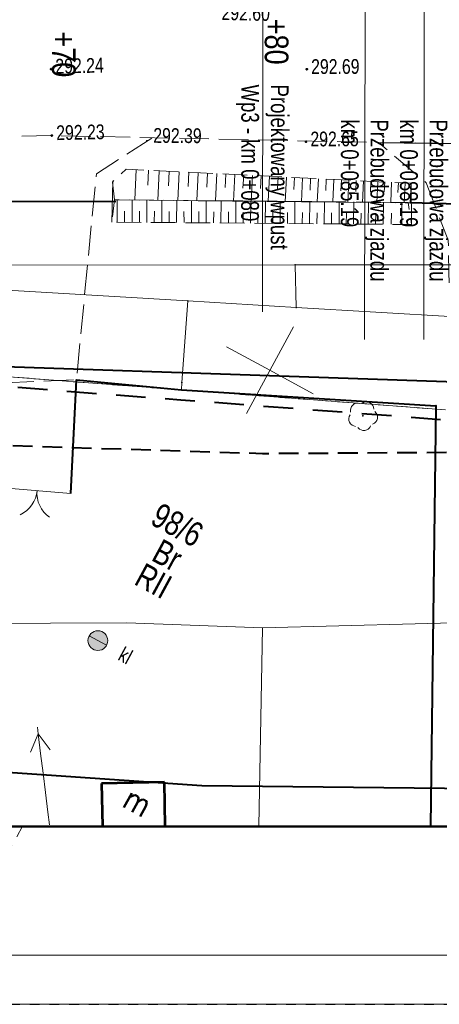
# Model space of a CAD drawing. Header units: metres. Extents: x 7437495 to 7437812, y 5556446 to 5556827.
# Tile 10 of 38: x 7437616 to 7437638, y 5556617 to 5556667. Entities that reach past the tile are written whole.
import ezdxf
from ezdxf.enums import TextEntityAlignment as Align

# ---------------------------------------------------------------- set-up
doc = ezdxf.new("R2010")
doc.units = ezdxf.units.M
doc.header["$MEASUREMENT"] = 0
for name, pattern in [('BUBZ01-500', [1.75, 1.25, -0.5]), ('EGBO02-500', [2.5, 1.5, -1]), ('EGBU01-500', [1, 0.5, -0.5]), ('KTCR02-500', [1.5, 1, -0.5]), ('KTJZ01-500', [2, 1.5, -0.5]), ('PTRW01_01-500', [1, 0.5, -0.5])]:
    doc.linetypes.add(name, pattern=pattern)
doc.layers.get('0').update_dxf_attribs({"color": 250, "lineweight": 5})
for name, color, linetype, lineweight in [('203-Punkt załamania granicy działki nie stabilizowany', 7, 'Continuous', 5), ('_arkusz', 7, 'Continuous', 13), ('brama (linia) - symbol', 7, 'Continuous', 5), ('BUBZ01', 250, 'Continuous', 5), ('BUIB02_01', 250, 'Continuous', 5), ('BUIB05_01', 250, 'Continuous', 5), ('D_kilometraz', 7, 'Continuous', 13), ('D_opisy', 7, 'Continuous', 13), ('EGBB01', 250, 'Continuous', 5), ('EGBD03', 250, 'Continuous', 5), ('EGBK02', 250, 'Continuous', 5), ('EGBO02', 250, 'Continuous', 5), ('EGBP04_03', 250, 'Continuous', 5), ('EGBU01', 250, 'Continuous', 5), ('KTJZ01', 250, 'Continuous', 5), ('KTKR01', 250, 'Continuous', 5), ('KTOK02', 250, 'Continuous', 5), ('KTOK05_01', 250, 'Continuous', 5), ('MPZP', 250, 'Continuous', 5), ('OBOP02_01', 250, 'Continuous', 5), ('przewód elektroenergetyczny niskiego napięcia (linia) - symbol', 7, 'Continuous', 5), ('punkt wysokościowy sztuczny', 7, 'Continuous', 5), ('RTPW01', 250, 'Continuous', 5), ('RTPW02', 250, 'Continuous', 5), ('rzedne dla projektanta', 250, 'Continuous', 5), ('SUPG_01', 250, 'Continuous', 5), ('SUUS07', 250, 'Continuous', 5), ('Warstwa 1', 250, 'Continuous', 5), ('Warstwa 2', 250, 'Continuous', 5), ('Warstwa 3', 250, 'Continuous', 5)]:
    doc.layers.add(name, color=color, linetype=linetype, lineweight=lineweight)
doc.styles.get("Standard").update_dxf_attribs({"font": 'txt.shx', "width": 0.75})
doc.styles.add('Style-Arial Narrow', font='ARIALN.TTF')
doc.linetypes.add('KTOK05_01-500', pattern='A,3.75,[13,dgnlstyle-rozp_2015.shx,S=0.002778,R=0,X=0,Y=0],3.75', length=7.5)

# ---------------------------------------------------------------- blocks, each defined once
blk = doc.blocks.new('PE04')
at = {"color": 0, "linetype": 'Continuous', "lineweight": 13, "ltscale": 10}
for p, q in [((46.5, 0), (37.84, 5)), ((6.5, 0), (0, 0)), ((6.5, 0), (16.5, 0)), ((16.5, 0), (26.5, 0)), ((26.5, 0), (36.5, 0)), ((36.5, 0), (46.5, 0)), ((46.5, 0), (37.84, -5)), ((46.5, 0), (50, 0))]:
    blk.add_line(p, q, dxfattribs=at)
blk = doc.blocks.new('OK02')
at = {"layer": 'brama (linia) - symbol', "color": 0, "linetype": 'Continuous', "lineweight": 13, "ltscale": 10}
for centre, start, end in [((-15, 0), 0, 60), ((15, 0), 120, 180)]:
    blk.add_arc(centre, 15, start, end, dxfattribs=at)
blk = doc.blocks.new('203')
at = {"layer": '203-Punkt załamania granicy działki nie stabilizowany', "linetype": 'Continuous', "lineweight": 13}
h = blk.add_hatch(color=96, dxfattribs=at)
edge = h.paths.add_edge_path()
edge.add_arc((0, 0), 0.45, 0, 360)
blk = doc.blocks.new('PW02')
at = {"layer": 'punkt wysokościowy sztuczny', "linetype": 'Continuous', "lineweight": 13}
h = blk.add_hatch(color=0, dxfattribs=at)
edge = h.paths.add_edge_path()
edge.add_arc((0, 0), 0.45, 0, 360)
blk = doc.blocks.new('OBOP02_01')
at = {"layer": 'OBOP02_01', "linetype": 'Continuous', "lineweight": 13}
h = blk.add_hatch(color=96, dxfattribs=at)
edge = h.paths.add_edge_path()
edge.add_arc((0, 0), 0.05, 0, 360)
at = {"layer": 'OBOP02_01', "color": 96, "linetype": 'Continuous', "lineweight": 13}
for centre, start, end in [((0, 0.375), 30.1471, 149.8529), ((-0.357, 0.116), 102.1471, 221.8529), ((0.357, 0.116), 318.1471, 77.8529), ((-0.22, -0.303), 174.1472, 293.8529), ((0.22, -0.303), 246.1471, 5.8529)]:
    blk.add_arc(centre, 0.375, start, end, dxfattribs=at)
blk = doc.blocks.new('SUUS07')
at = {"layer": 'SUUS07', "linetype": 'Continuous', "lineweight": 13}
h = blk.add_hatch(color=8, dxfattribs=at)
edge = h.paths.add_edge_path()
edge.add_arc((0, 0), 0.5, 0, 360)
at = {"layer": 'SUUS07', "color": 250, "linetype": 'Continuous', "lineweight": 13}
blk.add_line((-0.5, 0), (0.5, 0), dxfattribs=at)
blk.add_circle((0, 0), 0.5, dxfattribs=at)

msp = doc.modelspace()

# ---------------------------------------------------------------- linework, layer by layer
at = {"layer": '_arkusz', "flags": 128}
for points in [[(7437515.216, 5556617.416), (7437806.325, 5556617.416), (7437806.325, 5556820.676), (7437515.216, 5556820.676), (7437515.216, 5556617.416)], [(7437515.216, 5556617.416), (7437806.325, 5556617.416), (7437806.325, 5556820.676), (7437515.216, 5556820.676), (7437515.216, 5556617.416)], [(7437517.716, 5556619.916), (7437803.825, 5556619.916), (7437803.825, 5556818.176), (7437517.716, 5556818.176), (7437517.716, 5556619.916)], [(7437517.716, 5556619.916), (7437803.825, 5556619.916), (7437803.825, 5556818.176), (7437517.716, 5556818.176), (7437517.716, 5556619.916)]]:
    msp.add_lwpolyline(points, close=True, dxfattribs=at)
at = {"layer": 'BUBZ01', "color": 7, "linetype": 'BUBZ01-500', "lineweight": 13, "flags": 128}
for points in [[(7437636.283, 5556659.092), (7437636.223, 5556658.101), (7437621.234, 5556658.254), (7437621.121, 5556659.157), (7437621.827, 5556659.81), (7437636.283, 5556659.092)], [(7437621.234, 5556658.254), (7437636.13, 5556658.118), (7437636.298, 5556657.002), (7437621.098, 5556657.122), (7437621.234, 5556658.254)]]:
    msp.add_lwpolyline(points, close=True, dxfattribs=at)
at = {"layer": 'BUBZ01', "color": 7, "linetype": 'Continuous', "lineweight": 13, "flags": 128}
for points in [[(7437622.327, 5556659.789), (7437622.254, 5556658.247)], [(7437622.957, 5556659.754), (7437622.923, 5556658.999)], [(7437623.497, 5556659.723), (7437623.425, 5556658.226)], [(7437624.007, 5556659.697), (7437623.973, 5556658.964)], [(7437624.507, 5556659.676), (7437624.437, 5556658.224)], [(7437624.994, 5556659.651), (7437624.957, 5556658.932)], [(7437625.472, 5556659.63), (7437625.398, 5556658.214)], [(7437625.946, 5556659.601), (7437625.909, 5556658.904)], [(7437626.415, 5556659.586), (7437626.346, 5556658.201)], [(7437626.879, 5556659.561), (7437626.839, 5556658.878)], [(7437627.33, 5556659.533), (7437627.264, 5556658.193)], [(7437627.786, 5556659.513), (7437627.746, 5556658.852)], [(7437628.228, 5556659.49), (7437628.158, 5556658.185)], [(7437628.662, 5556659.471), (7437628.631, 5556658.827)], [(7437629.095, 5556659.452), (7437629.031, 5556658.179)], [(7437629.524, 5556659.424), (7437629.494, 5556658.803)], [(7437629.948, 5556659.41), (7437629.885, 5556658.159)], [(7437630.359, 5556659.392), (7437630.33, 5556658.771)], [(7437630.766, 5556659.365), (7437630.712, 5556658.154)], [(7437631.177, 5556659.347), (7437631.148, 5556658.748)], [(7437631.574, 5556659.325), (7437631.517, 5556658.15)], [(7437631.972, 5556659.303), (7437631.944, 5556658.726)], [(7437632.361, 5556659.285), (7437632.3, 5556658.146)], [(7437632.74, 5556659.273), (7437632.717, 5556658.705)], [(7437633.116, 5556659.251), (7437633.065, 5556658.13)], [(7437633.491, 5556659.23), (7437633.463, 5556658.676)], [(7437633.857, 5556659.213), (7437633.812, 5556658.123)], [(7437634.224, 5556659.197), (7437634.206, 5556658.66)], [(7437634.585, 5556659.171), (7437634.537, 5556658.117)], [(7437634.943, 5556659.159), (7437634.912, 5556658.641)], [(7437635.287, 5556659.143), (7437635.239, 5556658.111)], [(7437635.631, 5556659.128), (7437635.605, 5556658.618)], [(7437635.975, 5556659.112), (7437635.928, 5556658.102)], [(7437621.357, 5556657.118), (7437621.368, 5556658.25)], [(7437622.118, 5556657.115), (7437622.128, 5556658.247)], [(7437622.865, 5556657.108), (7437622.875, 5556658.24)], [(7437623.625, 5556657.105), (7437623.631, 5556658.228)], [(7437624.372, 5556657.099), (7437624.383, 5556658.23)], [(7437625.128, 5556657.087), (7437625.139, 5556658.219)], [(7437625.88, 5556657.089), (7437625.886, 5556658.212)], [(7437626.627, 5556657.082), (7437626.633, 5556658.205)], [(7437627.383, 5556657.07), (7437627.389, 5556658.193)], [(7437628.13, 5556657.063), (7437628.141, 5556658.195)], [(7437628.877, 5556657.056), (7437628.888, 5556658.188)], [(7437629.629, 5556657.058), (7437629.635, 5556658.181)], [(7437630.376, 5556657.051), (7437630.382, 5556658.174)], [(7437631.123, 5556657.044), (7437631.129, 5556658.167)], [(7437631.87, 5556657.038), (7437631.876, 5556658.16)], [(7437632.617, 5556657.031), (7437632.623, 5556658.154)], [(7437633.355, 5556657.028), (7437633.37, 5556658.147)], [(7437634.102, 5556657.022), (7437634.112, 5556658.131)], [(7437634.858, 5556657.01), (7437634.873, 5556658.128)], [(7437635.802, 5556657.01), (7437635.812, 5556658.119)], [(7437621.742, 5556657.114), (7437621.743, 5556657.683)], [(7437622.494, 5556657.116), (7437622.499, 5556657.671)], [(7437623.249, 5556657.104), (7437623.25, 5556657.673)], [(7437623.996, 5556657.098), (7437624.006, 5556657.661)], [(7437624.757, 5556657.095), (7437624.753, 5556657.654)], [(7437625.504, 5556657.088), (7437625.505, 5556657.656)], [(7437626.251, 5556657.081), (7437626.261, 5556657.644)], [(7437627.007, 5556657.069), (7437627.008, 5556657.637)], [(7437627.759, 5556657.071), (7437627.755, 5556657.631)], [(7437628.506, 5556657.064), (7437628.502, 5556657.624)], [(7437629.253, 5556657.057), (7437629.263, 5556657.621)], [(7437630, 5556657.05), (7437630.01, 5556657.614)], [(7437630.747, 5556657.043), (7437630.757, 5556657.607)], [(7437631.494, 5556657.037), (7437631.504, 5556657.6)], [(7437632.241, 5556657.03), (7437632.242, 5556657.598)], [(7437632.988, 5556657.023), (7437632.989, 5556657.591)], [(7437633.726, 5556657.021), (7437633.736, 5556657.584)], [(7437634.473, 5556657.014), (7437634.483, 5556657.577)], [(7437635.27, 5556657.014), (7437635.275, 5556657.569)]]:
    msp.add_lwpolyline(points, dxfattribs=at)
at = {"layer": 'BUIB02_01', "color": 7, "linetype": 'Continuous', "lineweight": 13}
for p, q in [((7437621.14, 5556659.215), (7437621.098, 5556657.122)), ((7437636.283, 5556659.092), (7437636.298, 5556657.002))]:
    msp.add_line(p, q, dxfattribs=at)
at = {"layer": 'BUIB02_01', "color": 212, "linetype": 'Continuous', "lineweight": 40, "flags": 128}
msp.add_lwpolyline([(7437605.191, 5556650.151), (7437639.045, 5556649.006), (7437672.354, 5556648.1), (7437678.906, 5556648.065), (7437678.7, 5556626.452)], dxfattribs=at)
at = {"layer": 'BUIB05_01', "color": 7, "linetype": 'Continuous', "lineweight": 40, "flags": 128}
for points in [[(7437608.444, 5556658.205), (7437621.294, 5556658.176)], [(7437643.519, 5556657.899), (7437636.223, 5556658.101)]]:
    msp.add_lwpolyline(points, dxfattribs=at)
at = {"layer": 'D_opisy', "color": 1}
msp.add_line((7437628.748, 5556668.469), (7437628.728, 5556652.569), dxfattribs=at)
at = {"layer": 'D_opisy'}
for p, q in [((7437633.936, 5556668.463), (7437633.914, 5556651.167)), ((7437636.936, 5556668.459), (7437636.914, 5556651.163))]:
    msp.add_line(p, q, dxfattribs=at)
at = {"layer": 'EGBB01', "color": 7, "linetype": 'Continuous', "lineweight": 53, "flags": 128}
for points in [[(7437623.76, 5556628.696), (7437620.563, 5556628.632)], [(7437620.563, 5556628.632), (7437620.613, 5556626.457)], [(7437623.804, 5556626.457), (7437623.76, 5556628.696)]]:
    msp.add_lwpolyline(points, dxfattribs=at)
at = {"layer": 'EGBD03', "color": 96, "linetype": 'Continuous', "lineweight": 13, "flags": 128}
for points in [[(7437624.956, 5556653.119), (7437595.741, 5556654.854)], [(7437630.387, 5556654.952), (7437614.098, 5556654.934)], [(7437630.387, 5556654.952), (7437646.281, 5556654.957)], [(7437630.387, 5556654.952), (7437630.445, 5556652.794)], [(7437624.956, 5556653.119), (7437624.644, 5556648.977)], [(7437624.956, 5556653.119), (7437630.445, 5556652.794)], [(7437630.445, 5556652.794), (7437646.611, 5556651.832)], [(7437613.407, 5556649.462), (7437624.623, 5556648.602)], [(7437624.623, 5556648.602), (7437624.644, 5556648.977)], [(7437638.022, 5556647.593), (7437624.623, 5556648.602)]]:
    msp.add_lwpolyline(points, dxfattribs=at)
at = {"layer": 'EGBO02', "color": 96, "linetype": 'EGBO02-500', "lineweight": 40, "flags": 128}
msp.add_lwpolyline([(7437521.721, 5556641.598), (7437543.132, 5556643.41), (7437552.917, 5556644.33), (7437559.277, 5556644.986), (7437565.522, 5556645.513), (7437565.966, 5556645.556), (7437567.478, 5556645.68), (7437578.069, 5556646.743), (7437581.351, 5556647.068), (7437590.259, 5556647.972), (7437597.402, 5556648.706), (7437605.06, 5556649.453), (7437607.906, 5556649.279), (7437613.373, 5556648.963), (7437624.585, 5556648.103), (7437637.988, 5556647.094), (7437642.985, 5556646.799), (7437679.725, 5556644.549), (7437699.272, 5556644.245), (7437716.586, 5556643.133), (7437762.736, 5556640.481), (7437789.818, 5556645.268), (7437800.297, 5556647.133)], dxfattribs=at)
at = {"layer": 'EGBU01', "color": 96, "linetype": 'EGBU01-500', "lineweight": 13, "flags": 128}
for points in [[(7437624.623, 5556648.602), (7437613.407, 5556649.462)], [(7437613.407, 5556649.462), (7437624.623, 5556648.602)], [(7437638.022, 5556647.593), (7437624.623, 5556648.602)], [(7437624.623, 5556648.602), (7437638.022, 5556647.593)]]:
    msp.add_lwpolyline(points, dxfattribs=at)
at = {"layer": 'KTJZ01', "color": 7, "linetype": 'KTJZ01-500', "lineweight": 13, "flags": 128}
for points in [[(7437513.723, 5556673.355), (7437526.269, 5556669.703), (7437536.272, 5556667.34), (7437541.191, 5556666.174), (7437555.601, 5556663.946), (7437574.688, 5556662.14), (7437592.829, 5556661.757), (7437607.902, 5556661.297), (7437618.053, 5556661.514), (7437634.62, 5556661.166), (7437643.744, 5556661.042), (7437662.678, 5556660.695), (7437676.713, 5556659.956), (7437680.07, 5556659.854), (7437689.107, 5556659.276), (7437706.866, 5556658.566), (7437718.583, 5556658.503), (7437742.597, 5556658.61), (7437777.726, 5556658.866), (7437800.276, 5556659.834), (7437800.259, 5556670.435), (7437784.777, 5556672.203), (7437780.309, 5556673.712), (7437778.074, 5556675.404), (7437776.698, 5556677.48), (7437776.083, 5556679.857), (7437775.634, 5556681.841), (7437775.283, 5556700.892), (7437764.802, 5556697.486), (7437766.655, 5556696.561), (7437768.321, 5556694.998), (7437769.494, 5556692.86), (7437769.762, 5556690.69), (7437770.016, 5556679.871), (7437770.034, 5556675.709), (7437769.454, 5556673.191), (7437768.438, 5556671.149), (7437767.087, 5556669.959), (7437764.67, 5556669.108), (7437754.892, 5556669.097), (7437752.966, 5556669.447), (7437751.386, 5556669.974), (7437749.715, 5556671.13), (7437748.385, 5556673.103), (7437747.671, 5556675.06), (7437747.375, 5556677.871), (7437741.367, 5556677.784), (7437740.566, 5556674.522), (7437739.928, 5556673.377), (7437739.11, 5556672.445), (7437738.094, 5556671.642), (7437736.73, 5556670.857), (7437735.192, 5556670.212), (7437733.349, 5556669.562), (7437731.308, 5556669.155), (7437730.28, 5556669.172), (7437716.357, 5556669.106), (7437704.086, 5556669.173), (7437692.094, 5556669.191), (7437679.606, 5556669.216), (7437668.639, 5556669.088), (7437659.12, 5556668.63), (7437651.567, 5556668.505), (7437639.106, 5556668.391), (7437630.871, 5556668.454), (7437618.261, 5556668.443), (7437607.706, 5556668.467), (7437605.949, 5556668.499), (7437593.243, 5556668.562), (7437588.537, 5556668.611), (7437579.98, 5556668.962), (7437573.919, 5556669.28), (7437568.122, 5556669.75), (7437557.694, 5556670.763), (7437556.14, 5556672.891), (7437555.289, 5556675.013), (7437555.022, 5556677.774), (7437555.086, 5556679.946), (7437549.768, 5556680.691), (7437548.771, 5556677.469), (7437547.863, 5556676.025), (7437545.277, 5556673.878), (7437543.715, 5556673.473), (7437541.983, 5556673.321), (7437537.697, 5556674.291), (7437528.632, 5556676.578), (7437522.707, 5556678.05)], [(7437623.114, 5556661.389), (7437620.311, 5556659.574), (7437619.293, 5556649.114), (7437615.699, 5556648.97), (7437615.566, 5556655.606), (7437613.655, 5556655.584), (7437613.407, 5556649.462), (7437613.334, 5556645.657), (7437609.498, 5556645.757), (7437608.238, 5556646.748), (7437590.046, 5556643.177), (7437590.226, 5556648.187), (7437608.638, 5556650.045), (7437609.715, 5556655.661), (7437608.214, 5556659.376), (7437607.902, 5556661.297)]]:
    msp.add_lwpolyline(points, dxfattribs=at)
msp.add_lwpolyline([(7437680.07, 5556659.854), (7437689.107, 5556659.276), (7437687.223, 5556656.851), (7437686.335, 5556644.785), (7437679.72, 5556645.153), (7437650.118, 5556646.95), (7437643.012, 5556647.356), (7437641.937, 5556648.667), (7437638.324, 5556648.863), (7437638.156, 5556656.211), (7437637.044, 5556659.112), (7437634.62, 5556661.166), (7437643.744, 5556661.042), (7437643.423, 5556658.918), (7437643.367, 5556656.821), (7437643.635, 5556654.799), (7437645.148, 5556652.511), (7437647.453, 5556651.728), (7437661.285, 5556650.803), (7437676.723, 5556650.577), (7437679.399, 5556651.902), (7437679.797, 5556657.84), (7437680.07, 5556659.854)], close=True, dxfattribs=at)
at = {"layer": 'KTKR01', "color": 7, "linetype": 'Continuous', "lineweight": 30, "flags": 128}
msp.add_lwpolyline([(7437634.62, 5556661.166), (7437643.744, 5556661.042), (7437662.678, 5556660.695)], dxfattribs=at)
at = {"layer": 'KTOK02', "color": 7, "linetype": 'Continuous', "lineweight": 13, "flags": 128}
msp.add_lwpolyline([(7437619.012, 5556643.352), (7437615.585, 5556643.64)], dxfattribs=at)
at = {"layer": 'KTOK05_01', "color": 7, "linetype": 'KTOK05_01-500', "lineweight": 40, "flags": 128}
for points in [[(7437619.012, 5556643.352), (7437619.293, 5556649.114), (7437624.623, 5556648.602), (7437637.527, 5556647.793)], [(7437637.271, 5556626.457), (7437637.541, 5556647.797), (7437637.527, 5556647.793)]]:
    msp.add_lwpolyline(points, dxfattribs=at)
at = {"layer": 'MPZP', "color": 212, "linetype": 'KTCR02-500', "lineweight": 40, "flags": 128}
msp.add_lwpolyline([(7437501.598, 5556665.33), (7437517.887, 5556659.137), (7437550.225, 5556650.427), (7437577.292, 5556646.989), (7437628.74, 5556645.381), (7437685.036, 5556645.727), (7437755.037, 5556644.945), (7437800.301, 5556644.457)], dxfattribs=at)
at = {"layer": 'MPZP', "color": 212, "linetype": 'KTOK05_01-500', "lineweight": 40, "flags": 128}
msp.add_lwpolyline([(7437506.935, 5556644.173), (7437546.587, 5556633.956), (7437625.651, 5556628.53), (7437720.998, 5556627.48), (7437800.329, 5556627.333)], dxfattribs=at)
at = {"layer": 'rzedne dla projektanta', "color": 7, "linetype": 'Continuous', "lineweight": 40}
for centre in [(7437618.009, 5556664.894), (7437630.98, 5556664.88), (7437618.053, 5556661.514), (7437630.943, 5556661.203)]:
    msp.add_circle(centre, 0.0225, dxfattribs=at)
at = {"layer": 'SUPG_01', "color": 52, "linetype": 'Continuous', "lineweight": 13, "flags": 128}
for points in [[(7437644.549, 5556636.763), (7437644.232, 5556636.934), (7437628.737, 5556636.534), (7437621.854, 5556636.773), (7437610.215, 5556636.731), (7437587.46, 5556638.323), (7437563.999, 5556639.063), (7437521.358, 5556638.267)], [(7437628.737, 5556636.534), (7437628.553, 5556626.457)]]:
    msp.add_lwpolyline(points, dxfattribs=at)
at = {"layer": 'Warstwa 1', "color": 7, "linetype": 'KTJZ01-500', "lineweight": 13}
msp.add_line((7437613.407, 5556620.637), (7437616.561, 5556626.454), dxfattribs=at)
at = {"layer": 'Warstwa 1', "color": 207, "linetype": 'Continuous', "lineweight": 53, "true_color": 0x6e1e6e, "flags": 128}
msp.add_lwpolyline([(7437509.137, 5556708.653), (7437501.181, 5556666.981), (7437511.405, 5556626.457), (7437511.405, 5556626.457), (7437800.33, 5556626.448), (7437800.203, 5556704.459), (7437509.137, 5556708.653)], close=True, dxfattribs=at)
at = {"layer": 'Warstwa 2', "color": 5, "linetype": 'PTRW01_01-500', "lineweight": 30, "flags": 128}
msp.add_lwpolyline([(7437494.929, 5556617.416), (7437812.216, 5556617.416), (7437812.216, 5556827.416), (7437494.929, 5556827.416), (7437494.929, 5556617.416)], close=True, dxfattribs=at)
at = {"layer": 'Warstwa 3', "color": 7, "linetype": 'Continuous', "lineweight": 0}
for p, q in [((7437630.304, 5556651.801), (7437627.921, 5556647.405)), ((7437630.304, 5556651.801), (7437627.921, 5556647.405)), ((7437626.915, 5556650.794), (7437629.113, 5556649.603)), ((7437629.113, 5556649.603), (7437631.31, 5556648.411))]:
    msp.add_line(p, q, dxfattribs=at)

# ---------------------------------------------------------------- block references
at = {"layer": 'EGBP04_03', "color": 96, "linetype": 'Continuous', "lineweight": 13, "xscale": 0.1, "yscale": 0.1, "zscale": 0.1, "rotation": 331.5332548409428}
for p in [(7437630.387, 5556654.952), (7437624.956, 5556653.119), (7437630.445, 5556652.794), (7437624.644, 5556648.977), (7437624.623, 5556648.602)]:
    msp.add_blockref('203', p, dxfattribs=at)
at = {"layer": 'KTOK02', "color": 7, "linetype": 'Continuous', "lineweight": 13, "xscale": 0.1, "yscale": 0.1, "zscale": 0.1, "rotation": 175.1912548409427}
msp.add_blockref('OK02', (7437617.298, 5556643.496), dxfattribs=at)
at = {"layer": 'OBOP02_01', "color": 96, "linetype": 'Continuous', "lineweight": 13, "rotation": 331.5332548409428}
msp.add_blockref('OBOP02_01', (7437633.827, 5556647.289), dxfattribs=at)
at = {"layer": 'przewód elektroenergetyczny niskiego napięcia (linia) - symbol', "color": 1, "linetype": 'Continuous', "lineweight": 13, "xscale": 0.1, "yscale": 0.1, "zscale": 0.1, "rotation": 97.02925484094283}
msp.add_blockref('PE04', (7437617.929, 5556626.523), dxfattribs=at)
at = {"layer": 'RTPW02', "color": 7, "linetype": 'Continuous', "lineweight": 13, "xscale": 0.1, "yscale": 0.1, "zscale": 0.1, "rotation": 331.5332548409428}
msp.add_blockref('PW02', (7437622.873, 5556661.256), dxfattribs=at)
at = {"layer": 'SUUS07', "color": 7, "linetype": 'Continuous', "lineweight": 13, "rotation": 331.5332548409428}
msp.add_blockref('SUUS07', (7437620.384, 5556635.879), dxfattribs=at)

# ---------------------------------------------------------------- texts
at = {"layer": 'D_kilometraz', "char_height": 1.2, "attachment_point": 4, "rotation": 269.9266, "line_spacing_factor": 1.6, "style": 'Style-Arial Narrow'}
for s, insert in [('+80', (7437629.444, 5556667.448)), ('+70', (7437618.651, 5556666.806))]:
    msp.add_mtext(s, dxfattribs=dict(at, insert=insert))
at = {"layer": 'D_opisy', "color": 1, "insert": (7437630.064, 5556664.105), "char_height": 0.9, "attachment_point": 1, "rotation": 269.9266}
msp.add_mtext('\\pt11;{\\fArial|b0|i0|c0|p39;Projektowany wpust\\P\\fArial|b0|i0|c238|p39;Wp3 - \\fArial|b0|i0|c0|p39;km 0+080}', dxfattribs=at)
at = {"layer": 'D_opisy', "char_height": 0.9, "attachment_point": 1, "rotation": 269.9266}
for s, insert in [('\\pt11;\\fArial|b0|i0|c238238|p39;Przebudowa zjazdu\\Pkm 0+085.19', (7437635.117, 5556662.336)), ('\\pt11;\\fArial|b0|i0|c238238|p39;Przebudowa zjazdu\\Pkm 0+088.19', (7437638.117, 5556662.332))]:
    msp.add_mtext(s, dxfattribs=dict(at, insert=insert))
at = {"layer": 'EGBB01', "color": 7, "linetype": 'Continuous', "lineweight": 30, "width": 0.8}
msp.add_text('m', height=1.25, rotation=331.5333, dxfattribs=at).set_placement((7437622.421, 5556627.727), align=Align.MIDDLE_CENTER)
at = {"layer": 'EGBD03', "color": 96, "linetype": 'Continuous', "lineweight": 30, "insert": (7437622.971, 5556641.808), "char_height": 1.25, "attachment_point": 7, "rotation": 331.5333, "line_spacing_factor": 0.6}
msp.add_mtext('\\FWORKING_1250;\\H1x;\\W0.8;98/6', dxfattribs=at)
at = {"layer": 'EGBK02', "color": 96, "linetype": 'Continuous', "lineweight": 30, "insert": (7437622.162, 5556638.766), "char_height": 1.25, "attachment_point": 7, "rotation": 331.5333, "line_spacing_factor": 0.6}
msp.add_mtext('\\FWORKING_1250;\\H1x;\\W0.8;RII', dxfattribs=at)
at = {"layer": 'EGBU01', "color": 96, "linetype": 'Continuous', "lineweight": 30, "insert": (7437623.035, 5556639.985), "char_height": 1.25, "attachment_point": 7, "rotation": 331.5333, "line_spacing_factor": 0.6}
msp.add_mtext('\\FWORKING_1250;\\H1x;\\W0.8;Br', dxfattribs=at)
at = {"layer": 'RTPW01', "color": 7, "linetype": 'Continuous', "lineweight": 13, "char_height": 0.75, "attachment_point": 7, "line_spacing_factor": 0.6}
for s, insert, rotation in [('\\FWORKING_1250;\\H1x;\\W0.8;292.60', (7437626.65, 5556667.373), 358.8373), ('\\FWORKING_1250;\\H1x;\\W0.8;292.39', (7437623.193, 5556661.138), 359.5923)]:
    msp.add_mtext(s, dxfattribs=dict(at, insert=insert, rotation=rotation))
at = {"layer": 'rzedne dla projektanta', "color": 7, "linetype": 'Continuous', "lineweight": 0, "char_height": 0.75, "attachment_point": 7, "line_spacing_factor": 0.6}
for s, insert, rotation in [('\\FWORKING_1250;\\H1x;\\W0.8; 292.24', (7437618.015, 5556664.644), 1.344), ('\\FWORKING_1250;\\H1x;\\W0.8; 292.69', (7437630.981, 5556664.63), 0.2312), ('\\FWORKING_1250;\\H1x;\\W0.8; 292.23', (7437618.059, 5556661.265), 1.344), ('\\FWORKING_1250;\\H1x;\\W0.8; 292.65', (7437630.944, 5556660.953), 0.2312)]:
    msp.add_mtext(s, dxfattribs=dict(at, insert=insert, rotation=rotation))
at = {"layer": 'SUUS07', "color": 7, "linetype": 'Continuous', "lineweight": 13, "insert": (7437621.354, 5556634.926), "char_height": 0.75, "attachment_point": 7, "rotation": 331.5333, "line_spacing_factor": 0.6}
msp.add_mtext('\\FWORKING;\\H1x;\\W0.8;kl', dxfattribs=at)

doc.saveas('drawing.dxf')
